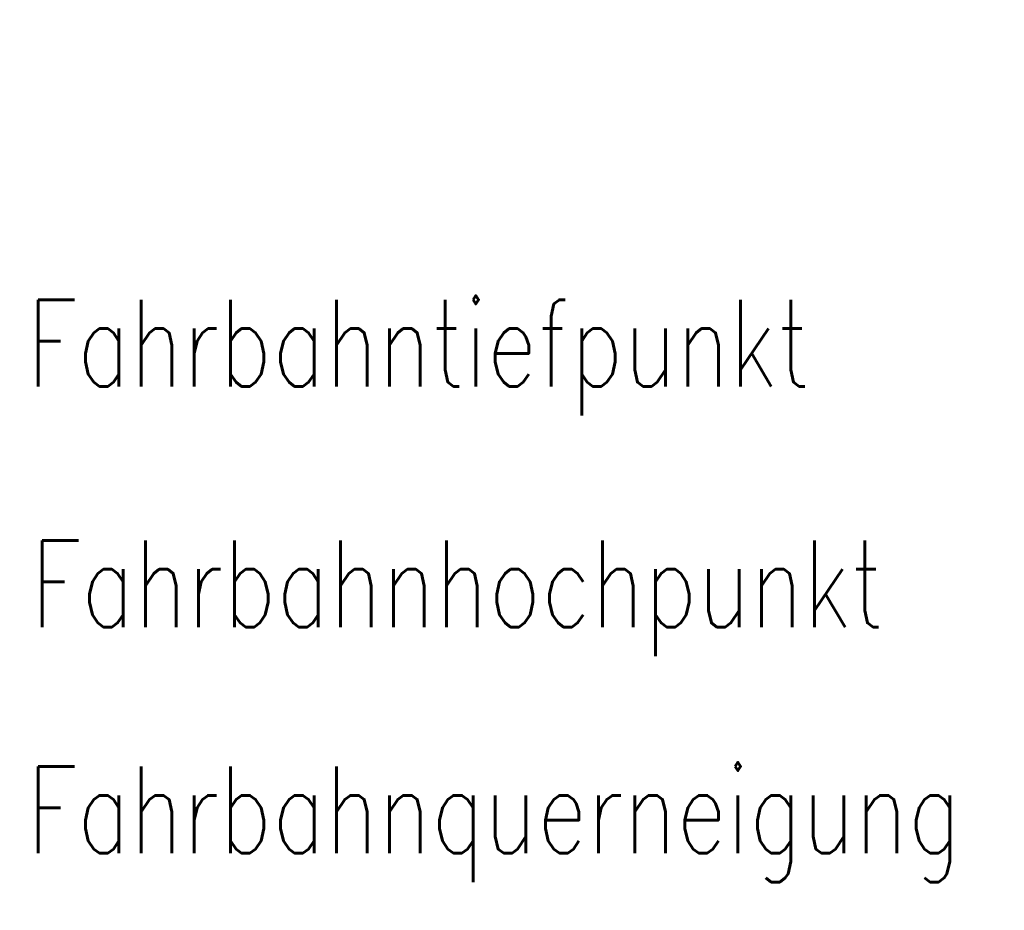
# Model space of a CAD drawing. Extents: x 0 to 1135, y 0 to 420.
# Tile 44 of 48: x 1067 to 1088, y 160 to 178. Entities that reach past the tile are written whole.
import ezdxf

# ---------------------------------------------------------------- set-up
doc = ezdxf.new("R2010")
doc.units = 0
doc.header["$LTSCALE"] = 2
doc.header["$MEASUREMENT"] = 0
doc.linetypes.add('AUSGEZOGEN', pattern=[0])
doc.layers.add('FBR', color=8, linetype='CONTINUOUS')
doc.layers.add('LEGENDE', color=7, linetype='AUSGEZOGEN')
doc.styles.add('ROMANS', font='romans.shx', dxfattribs={"width": 0.8})

msp = doc.modelspace()

# ---------------------------------------------------------------- linework, layer by layer
at = {"layer": 'FBR'}
for points in [[(661.143, 179.109, 0.000001), (685.944, 183.769, 0.000098)], [(700.607, 186.532, -0.000002), (715, 189.244, -0.000023), (729.209, 191.92, -0.000019), (746.049, 195.09, -0.003046), (758.195, 197.3, -0.001835), (778.389, 200.77, -0.001761), (792.757, 203.133, -0.001618), (808.406, 205.598, -0.001558), (824.253, 207.991, -0.002937), (832.67, 209.185, -0.002359), (841.112, 210.291, 0.001751), (852.488, 211.768, 0.001051), (869.84, 214.119, 0.001274), (884.149, 216.126, 0.002508), (897.81, 218.148, 0.001818), (916.634, 221.1, 0.001623), (931.317, 223.506, 0.001738), (945.01, 225.844, 0.000846), (950, 226.723, 0.001812)]]:
    msp.add_lwpolyline(points, format="xyb", dxfattribs=at)

# ---------------------------------------------------------------- texts
at = {"layer": 'LEGENDE', "style": 'ROMANS', "width": 0.75}
for s, p in [('Fahrbahntiefpunkt', (1067.578, 170.74)), ('Fahrbahnhochpunkt', (1067.664, 165.745)), ('Fahrbahnquerneigung', (1067.578, 161.053))]:
    msp.add_text(s, height=1.8, dxfattribs=at).set_placement(p)

doc.saveas('drawing.dxf')
